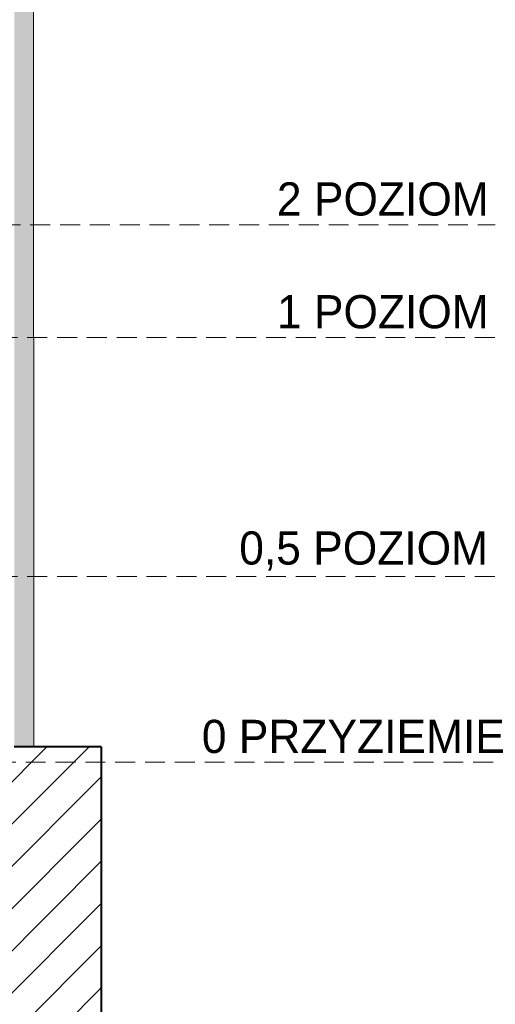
# Model space of a CAD drawing. Header units: millimetres. Extents: x 67877 to 166263, y -957 to 33454.
# Tile 60 of 98: x 86107 to 90411, y 4898 to 13801. Entities that reach past the tile are written whole.
import ezdxf

# ---------------------------------------------------------------- set-up
doc = ezdxf.new("R2010")
doc.units = ezdxf.units.MM
doc.linetypes.add('Przerywana gęsta', pattern=[135, 90, -45])
doc.linetypes.add('Wipeout_Contour', pattern=[1000, 0, -1000])
for name, color, linetype, lineweight in [('0_Nr_pióra__1', 7, 'Continuous', 13), ('0_Nr_pióra__102', 9, 'Continuous', 5), ('0_Nr_pióra__7', 7, 'Continuous', 20), ('inw_schody zewnętrzne_Nr_pióra__1', 7, 'Continuous', 13), ('inw_schody zewnętrzne_Nr_pióra__27', 7, 'Continuous', 40), ('inw_schody zewnętrzne_Nr_pióra__87', 7, 'Continuous', 13), ('inw_ściany zewnętrzne_Nr_pióra__61', 251, 'Continuous', 13)]:
    doc.layers.add(name, color=color, linetype=linetype, lineweight=lineweight)
doc.layers.add('inw_schody zewnętrzne', color=7, linetype='Continuous')
doc.styles.add('STYL_AUTOMATYCZNY_1', font='GOTHIC.TTF')

msp = doc.modelspace()

# ---------------------------------------------------------------- hatches: boundary and pattern name
at = {"layer": '0_Nr_pióra__102', "linetype": 'Continuous'}
h = msp.add_hatch(dxfattribs=at)
h.set_pattern_fill('Cegła___wiązanie_pospoli_00', color=256, style=0, pattern_type=2)
h.set_pattern_definition([(0, (86196.285, 21531.01), (0, 67), []), (90, (86196.29, 21531.01), (-201, 0), [67, -67]), (90, (86296.79, 21598.01), (-201, 0), [67, -201, 67, -67]), (90, (86246.54, 21732.01), (-100.5, 0), [67, -335])])
h.paths.add_polyline_path([(86058.218, 10926.011), (86058.218, 7226.011), (86230.016, 7226.011), (86230.016, 10926.011), (86232.816, 10926.011), (86232.816, 11946.011), (86232.816, 14826.011), (86232.816, 17796.011), (86232.816, 20506.011), (86232.816, 22556.011), (86228.615, 22556.011), (86214.531, 22556.011), (86178.04, 22556.011), (86172.409, 22556.011), (86129.054, 22556.011), (86075.662, 22556.011), (86069.179, 22556.011), (86059.331, 22556.011), (86059.331, 20506.011), (86059.331, 17796.011), (86059.331, 14826.011), (86059.331, 11946.011), (86059.331, 10926.011)])

# ---------------------------------------------------------------- linework, layer by layer
at = {"layer": 'inw_schody zewnętrzne_Nr_pióra__87', "linetype": 'Continuous'}
msp.add_line((86232.816, 11946.011), (86232.816, 14826.011), dxfattribs=at)
at = {"layer": 'inw_ściany zewnętrzne_Nr_pióra__61', "linetype": 'Przerywana gęsta', "ltscale": 2, "flags": 128}
msp.add_lwpolyline([(81072.816, 11946.011), (90410.826, 11946.011)], dxfattribs=at)

# ---------------------------------------------------------------- texts
at = {"layer": '0_Nr_pióra__1', "linetype": 'Continuous', "insert": (89219.293, 8818.23), "char_height": 300, "attachment_point": 8, "style": 'STYL_AUTOMATYCZNY_1'}
msp.add_mtext('\\A1;{\\pqc;\\fCentury Gothic|b0|i0|c238|p34;0,5\\fCentury Gothic|b0|i0|c238|p34; POZIOM}', dxfattribs=at)
at = {"layer": '0_Nr_pióra__7', "linetype": 'Continuous', "char_height": 300, "attachment_point": 8, "style": 'STYL_AUTOMATYCZNY_1'}
for s, insert in [('\\A1;{\\pqc;\\fCentury Gothic|b0|i0|c238|p34;2\\fCentury Gothic|b0|i0|c238|p34; POZIOM}', (89392.941, 12026.182)), ('\\A1;{\\pqc;\\fCentury Gothic|b0|i0|c238|p34;1 POZIOM}', (89392.94, 11006.182)), ('\\A1;{\\pqc;\\fCentury Gothic|b0|i0|c238|p34;0\\fCentury Gothic|b0|i0|c238|p34; P\\fCentury Gothic|b0|i0|c238|p34;RZYZIEMIE}', (89126.116, 7166.182))]:
    msp.add_mtext(s, dxfattribs=dict(at, insert=insert))

# ---------------------------------------------------------------- next in the draw order: wipeouts: each hides what was drawn before it
at = {"linetype": 'Wipeout_Contour', "ltscale": 3098085.717376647}
msp.add_wipeout([(86230.016, 10926.011), (86230.016, 7226.011), (86234.496, 7226.011), (86234.496, 10926.011)], dxfattribs=at).dxf.layer = 'inw_schody zewnętrzne'

# ---------------------------------------------------------------- next in the draw order: linework, layer by layer
at = {"layer": 'inw_schody zewnętrzne_Nr_pióra__87', "linetype": 'Continuous'}
for q in [(86232.816, 11946.011), (86234.496, 10926.011)]:
    msp.add_line((86232.816, 10926.011), q, dxfattribs=at)
at = {"layer": 'inw_ściany zewnętrzne_Nr_pióra__61', "linetype": 'Przerywana gęsta', "ltscale": 2, "flags": 128}
for points in [[(82665.7, 10926.011), (90410.826, 10926.011)], [(82665.7, 8766.011), (90410.826, 8766.011)]]:
    msp.add_lwpolyline(points, dxfattribs=at)

# ---------------------------------------------------------------- next in the draw order: wipeouts: each hides what was drawn before it
at = {"linetype": 'Wipeout_Contour', "ltscale": 5403348.076938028}
msp.add_wipeout([(84001.087, 4226.011), (79860.186, 4226.011), (79860.186, 716.011), (84065.178, 716.011), (86845.178, 716.011), (86845.178, 7226.011), (84001.087, 7226.011)], dxfattribs=at).dxf.layer = 'inw_schody zewnętrzne'

# ---------------------------------------------------------------- next in the draw order: hatches: boundary and pattern name
at = {"layer": 'inw_schody zewnętrzne_Nr_pióra__1', "linetype": 'Continuous'}
h = msp.add_hatch(dxfattribs=at)
h.set_pattern_fill('Bloczki_ceramiczne_0004', color=256, style=0, pattern_type=2)
h.set_pattern_definition([(45, (51469.33, 7089.58), (-190.9188, 190.9188), [])])
h.paths.add_polyline_path([(84001.087, 4226.011), (79860.186, 4226.011), (79860.186, 716.011), (84065.178, 716.011), (86845.178, 716.011), (86845.178, 7226.011), (84001.087, 7226.011)])

# ---------------------------------------------------------------- next in the draw order: linework, layer by layer
at = {"layer": 'inw_schody zewnętrzne_Nr_pióra__27', "linetype": 'Continuous'}
for q in [(86058.218, 7226.011), (86845.178, 716.011)]:
    msp.add_line((86845.178, 7226.011), q, dxfattribs=at)
at = {"layer": 'inw_schody zewnętrzne_Nr_pióra__87', "linetype": 'Continuous'}
msp.add_line((86234.496, 7226.011), (86234.496, 10926.011), dxfattribs=at)
at = {"layer": 'inw_ściany zewnętrzne_Nr_pióra__61', "linetype": 'Przerywana gęsta', "ltscale": 2, "flags": 128}
msp.add_lwpolyline([(84001.087, 7086.011), (90410.826, 7086.011)], dxfattribs=at)

doc.saveas('drawing.dxf')
